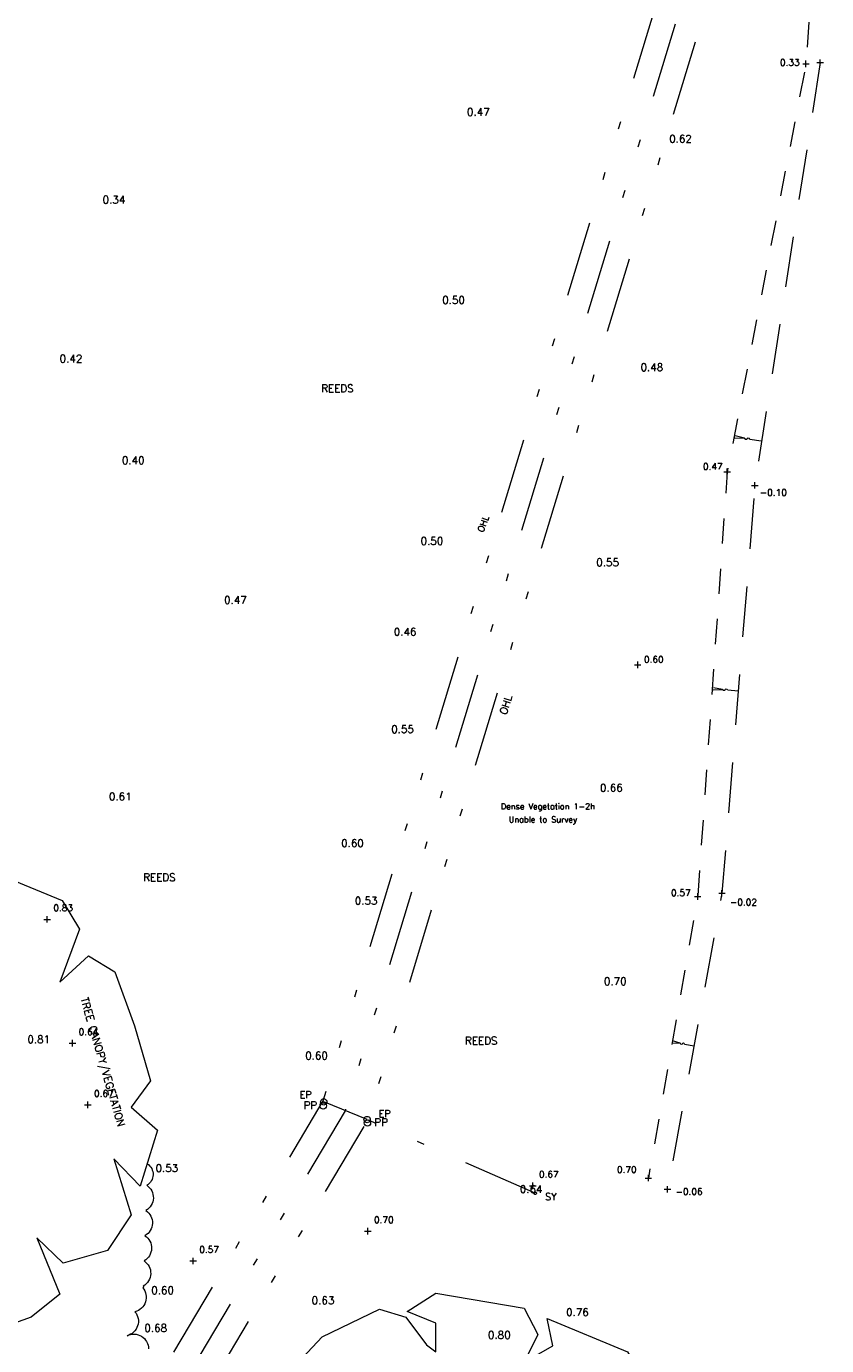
# Model space of a CAD drawing. Header units: metres. Extents: x 639013 to 639566, y 257273 to 257664.
# Tile 45 of 79: x 639092 to 639123, y 257531 to 257584. Entities that reach past the tile are written whole.
import ezdxf
from ezdxf.enums import TextEntityAlignment as Align

# ---------------------------------------------------------------- set-up
doc = ezdxf.new("R2010")
doc.units = ezdxf.units.M
for name, pattern in [('65208756-SWE-ZZ-XX-M-C-0002-FC06T002$0$03', [3, 1, -1, 1]), ('65208756-SWE-ZZ-XX-M-C-0002-FC06T002$0$17', [5.5, 2, -1.5, 2]), ('65208756-SWE-ZZ-XX-M-C-0002-FC06T002$0$IRRIGATION', [11.5, 3, -1.8, 0.3, -1.8, 0.3, -1.8, 2.5])]:
    doc.linetypes.add(name, pattern=pattern)
for name, color, linetype, lineweight in [('65208756-SWE-ZZ-XX-M-C-0002-FC06T002$0$0not0', 253, 'Continuous', 0), ('65208756-SWE-ZZ-XX-M-C-0002-FC06T002$0$Levels', 253, 'Continuous', 0), ('65208756-SWE-ZZ-XX-M-C-0002-FC06T002$0$SS_BANK_TOP', 253, '65208756-SWE-ZZ-XX-M-C-0002-FC06T002$0$03', 0), ('65208756-SWE-ZZ-XX-M-C-0002-FC06T002$0$SS_DITCH', 253, '65208756-SWE-ZZ-XX-M-C-0002-FC06T002$0$17', 0), ('65208756-SWE-ZZ-XX-M-C-0002-FC06T002$0$SS_OHL', 253, '65208756-SWE-ZZ-XX-M-C-0002-FC06T002$0$IRRIGATION', 0), ('65208756-SWE-ZZ-XX-M-C-0002-FC06T002$0$SS_SLOPE', 253, 'Continuous', 0), ('65208756-SWE-ZZ-XX-M-C-0002-FC06T002$0$SS_TEXT_GEN', 253, 'Continuous', 0), ('65208756-SWE-ZZ-XX-M-C-0002-FC06T002$0$SS_TXT_LEV_BANK', 253, 'Continuous', 0), ('65208756-SWE-ZZ-XX-M-C-0002-FC06T002$0$SS_TXT_LEV_DITCH', 253, 'Continuous', 0), ('65208756-SWE-ZZ-XX-M-C-0002-FC06T002$0$SS_TXT_LEV_PNT', 253, 'Continuous', 0), ('65208756-SWE-ZZ-XX-M-C-0002-FC06T002$0$SS_TXT_UTL', 253, 'Continuous', 0), ('65208756-SWE-ZZ-XX-M-C-0002-FC06T002$0$Text', 253, 'Continuous', 0), ('65208756-SWE-ZZ-XX-M-C-0002-FC06T002$0$Trees', 253, 'Continuous', 0), ('65208756-SWE-ZZ-XX-M-C-0002-FC06T002$0$Vegetation', 253, 'Continuous', 0)]:
    doc.layers.add(name, color=color, linetype=linetype, lineweight=lineweight)
doc.layers.add('Z-Xref', color=7, linetype='Continuous')
doc.styles.add('65208756-SWE-ZZ-XX-M-C-0002-FC06T002$0$ROMANS', font='ROMANS')

# ---------------------------------------------------------------- blocks, each defined once
blk = doc.blocks.new('65208756-SWE-ZZ-XX-M-C-0002-FC06T002')
at = {"layer": '65208756-SWE-ZZ-XX-M-C-0002-FC06T002$0$0not0', "linetype": 'Continuous'}
for p, q in [((639122.508, 257582.021), (639122.508, 257582.281)), ((639123.069, 257582.072), (639123.069, 257582.332)), ((639122.378, 257582.151), (639122.638, 257582.151)), ((639122.939, 257582.202), (639123.199, 257582.202)), ((639119.385, 257565.836), (639119.385, 257566.096)), ((639119.255, 257565.966), (639119.515, 257565.966)), ((639120.481, 257565.299), (639120.481, 257565.559)), ((639120.351, 257565.429), (639120.611, 257565.429)), ((639115.705, 257558.31), (639115.965, 257558.31)), ((639115.835, 257558.18), (639115.835, 257558.44)), ((639119.176, 257549.115), (639119.176, 257549.375)), ((639118.084, 257549.121), (639118.344, 257549.121)), ((639118.214, 257548.991), (639118.214, 257549.251)), ((639119.046, 257549.245), (639119.306, 257549.245)), ((639092.417, 257548.08), (639092.417, 257548.34)), ((639092.287, 257548.21), (639092.547, 257548.21)), ((639093.289, 257543.295), (639093.549, 257543.295)), ((639093.419, 257543.165), (639093.419, 257543.425)), ((639094.032, 257540.718), (639094.032, 257540.978)), ((639103.259, 257540.969), (639103.264, 257541.001)), ((639103.264, 257540.936), (639103.259, 257540.969)), ((639103.264, 257541.001), (639103.277, 257541.031)), ((639103.277, 257540.906), (639103.264, 257540.936)), ((639103.277, 257541.031), (639103.297, 257541.056)), ((639103.297, 257540.881), (639103.277, 257540.906)), ((639103.297, 257541.056), (639103.322, 257541.076)), ((639103.322, 257541.076), (639103.352, 257541.089)), ((639103.352, 257541.089), (639103.384, 257541.094)), ((639103.384, 257541.094), (639103.417, 257541.089)), ((639103.417, 257541.089), (639103.447, 257541.076)), ((639103.447, 257541.076), (639103.472, 257541.056)), ((639103.472, 257541.056), (639103.492, 257541.031)), ((639103.492, 257540.906), (639103.472, 257540.881)), ((639103.492, 257541.031), (639103.504, 257541.001)), ((639103.504, 257540.936), (639103.492, 257540.906)), ((639103.504, 257541.001), (639103.509, 257540.969)), ((639103.509, 257540.969), (639103.504, 257540.936)), ((639093.902, 257540.848), (639094.162, 257540.848)), ((639103.322, 257540.861), (639103.297, 257540.881)), ((639103.352, 257540.849), (639103.322, 257540.861)), ((639103.384, 257540.844), (639103.352, 257540.849)), ((639103.417, 257540.849), (639103.384, 257540.844)), ((639103.447, 257540.861), (639103.417, 257540.849)), ((639103.472, 257540.881), (639103.447, 257540.861)), ((639105.019, 257540.357), (639105.044, 257540.377)), ((639105.044, 257540.377), (639105.074, 257540.389)), ((639105.074, 257540.389), (639105.106, 257540.394)), ((639105.106, 257540.394), (639105.139, 257540.389)), ((639105.139, 257540.389), (639105.169, 257540.377)), ((639105.169, 257540.377), (639105.194, 257540.357)), ((639104.981, 257540.269), (639104.986, 257540.302)), ((639104.986, 257540.237), (639104.981, 257540.269)), ((639104.986, 257540.302), (639104.999, 257540.332)), ((639104.999, 257540.207), (639104.986, 257540.237)), ((639104.999, 257540.332), (639105.019, 257540.357)), ((639105.019, 257540.182), (639104.999, 257540.207)), ((639105.044, 257540.162), (639105.019, 257540.182)), ((639105.074, 257540.149), (639105.044, 257540.162)), ((639105.106, 257540.144), (639105.074, 257540.149)), ((639105.139, 257540.149), (639105.106, 257540.144)), ((639105.169, 257540.162), (639105.139, 257540.149)), ((639105.194, 257540.182), (639105.169, 257540.162)), ((639105.194, 257540.357), (639105.214, 257540.332)), ((639105.214, 257540.207), (639105.194, 257540.182)), ((639105.214, 257540.332), (639105.226, 257540.302)), ((639105.226, 257540.237), (639105.214, 257540.207)), ((639105.226, 257540.302), (639105.231, 257540.269)), ((639105.231, 257540.269), (639105.226, 257540.237)), ((639111.673, 257537.511), (639111.673, 257537.771)), ((639116.127, 257537.948), (639116.387, 257537.948)), ((639116.257, 257537.818), (639116.257, 257538.078)), ((639111.543, 257537.641), (639111.803, 257537.641)), ((639111.719, 257537.345), (639111.721, 257537.358)), ((639111.721, 257537.332), (639111.719, 257537.345)), ((639111.721, 257537.358), (639111.726, 257537.37)), ((639111.726, 257537.32), (639111.721, 257537.332)), ((639111.726, 257537.37), (639111.734, 257537.38)), ((639111.734, 257537.31), (639111.726, 257537.32)), ((639111.734, 257537.38), (639111.744, 257537.388)), ((639111.744, 257537.302), (639111.734, 257537.31)), ((639111.744, 257537.388), (639111.756, 257537.393)), ((639111.756, 257537.297), (639111.744, 257537.302)), ((639111.756, 257537.393), (639111.769, 257537.395)), ((639111.769, 257537.295), (639111.756, 257537.297)), ((639111.769, 257537.395), (639111.782, 257537.393)), ((639111.782, 257537.297), (639111.769, 257537.295)), ((639111.782, 257537.393), (639111.794, 257537.388)), ((639111.794, 257537.302), (639111.782, 257537.297)), ((639111.794, 257537.388), (639111.804, 257537.38)), ((639111.804, 257537.31), (639111.794, 257537.302)), ((639111.804, 257537.38), (639111.812, 257537.37)), ((639111.812, 257537.32), (639111.804, 257537.31)), ((639111.812, 257537.37), (639111.817, 257537.358)), ((639111.817, 257537.332), (639111.812, 257537.32)), ((639111.817, 257537.358), (639111.819, 257537.345)), ((639111.819, 257537.345), (639111.817, 257537.332)), ((639116.89, 257537.501), (639117.15, 257537.501)), ((639117.02, 257537.371), (639117.02, 257537.631)), ((639105.003, 257535.837), (639105.263, 257535.837)), ((639105.133, 257535.707), (639105.133, 257535.967)), ((639098.074, 257534.658), (639098.334, 257534.658)), ((639098.204, 257534.528), (639098.204, 257534.788))]:
    blk.add_line(p, q, dxfattribs=at)
at = {"layer": '65208756-SWE-ZZ-XX-M-C-0002-FC06T002$0$0not0'}
for centre in [(639103.365, 257540.81), (639105.119, 257540.135)]:
    blk.add_circle(centre, 0.125, dxfattribs=at)
at = {"layer": '65208756-SWE-ZZ-XX-M-C-0002-FC06T002$0$SS_BANK_TOP', "flags": 128}
blk.add_lwpolyline([(639094.194, 257592.226), (639106.403, 257592.92), (639117.951, 257592.758), (639123.264, 257592.697), (639122.508, 257582.151), (639119.385, 257565.966), (639118.214, 257549.121), (639116.257, 257537.948)], dxfattribs=at)
at = {"layer": '65208756-SWE-ZZ-XX-M-C-0002-FC06T002$0$SS_DITCH', "flags": 128}
blk.add_lwpolyline([(639123.069, 257582.202), (639120.481, 257565.429), (639119.176, 257549.245), (639117.02, 257537.501)], dxfattribs=at)
at = {"layer": '65208756-SWE-ZZ-XX-M-C-0002-FC06T002$0$SS_OHL'}
for p, q in [((639105.106, 257540.269), (639103.384, 257540.969)), ((639111.769, 257537.345), (639105.106, 257540.269))]:
    blk.add_line(p, q, dxfattribs=at)
at = {"layer": '65208756-SWE-ZZ-XX-M-C-0002-FC06T002$0$SS_OHL', "flags": 128}
for points in [[(639078.965, 257511.409), (639096.676, 257529.744), (639103.363, 257541.008), (639121.808, 257601.764), (639140.044, 257663.6)], [(639079.653, 257510.744), (639097.443, 257529.159), (639104.245, 257540.619), (639122.725, 257601.489), (639140.963, 257663.329)], [(639080.342, 257510.079), (639098.209, 257528.575), (639105.128, 257540.23), (639123.643, 257601.215), (639141.882, 257663.058)]]:
    blk.add_lwpolyline(points, dxfattribs=at)
at = {"layer": '65208756-SWE-ZZ-XX-M-C-0002-FC06T002$0$SS_SLOPE'}
for p, q in [((639119.68, 257567.31), (639120.064, 257567.296)), ((639120.064, 257567.296), (639119.694, 257567.398)), ((639120.064, 257567.296), (639120.064, 257567.296)), ((639120.285, 257567.263), (639120.729, 257567.195)), ((639118.829, 257557.315), (639119.191, 257557.329)), ((639119.191, 257557.329), (639118.836, 257557.399)), ((639119.191, 257557.329), (639119.191, 257557.329)), ((639119.402, 257557.313), (639119.824, 257557.278)), ((639117.197, 257543.314), (639117.516, 257543.294)), ((639117.516, 257543.294), (639117.211, 257543.388)), ((639117.516, 257543.294), (639117.516, 257543.294)), ((639117.7, 257543.261), (639118.067, 257543.194))]:
    blk.add_line(p, q, dxfattribs=at)
at = {"layer": '65208756-SWE-ZZ-XX-M-C-0002-FC06T002$0$SS_SLOPE', "extrusion": (0, 0, -1)}
for centre, major_axis, start_param, end_param in [((639120.065, 257567.274), (-0.0131, -0.0182), 2.459792, 3.716204), ((639120.13, 257567.29), (-0.0265, -0.0368), 4.321367, 7.046502), ((639120.219, 257567.269), (-0.0265, -0.0368), 1.179774, 3.904909), ((639120.284, 257567.286), (-0.0131, -0.0182), 5.601384, 6.857797), ((639119.194, 257557.308), (-0.0111, -0.018), 2.459792, 3.716204), ((639119.254, 257557.328), (-0.0224, -0.0365), 4.321367, 7.046502), ((639119.339, 257557.314), (-0.0224, -0.0365), 1.179774, 3.904909), ((639119.399, 257557.334), (-0.0111, -0.018), 5.601384, 6.857797), ((639117.517, 257543.276), (-0.0113, -0.0148), 2.459792, 3.716204), ((639117.572, 257543.288), (-0.0229, -0.03), 4.321367, 7.046502), ((639117.645, 257543.268), (-0.0229, -0.03), 1.179774, 3.904909), ((639117.7, 257543.28), (-0.0113, -0.0148), 5.601384, 6.857797)]:
    blk.add_ellipse(centre, major_axis=major_axis, ratio=1, start_param=start_param, end_param=end_param, dxfattribs=at)
at = {"layer": '65208756-SWE-ZZ-XX-M-C-0002-FC06T002$0$Trees'}
for points in [[(639089.827, 257550.274), (639093.013, 257548.954), (639093.696, 257547.816), (639092.922, 257545.722), (639094.06, 257546.769), (639095.107, 257546.132), (639095.881, 257543.992), (639096.519, 257541.807), (639095.745, 257540.76), (639096.792, 257539.85), (639096.109, 257537.62), (639095.062, 257538.712), (639095.745, 257536.482), (639094.812, 257535.07), (639093.059, 257534.57), (639092.012, 257535.571), (639092.922, 257533.341), (639091.784, 257532.43), (639089.645, 257531.656)], [(639099.598, 257526.801), (639100.409, 257529.009), (639102.73, 257527.325), (639102.275, 257528.372), (639101.365, 257529.555), (639103.322, 257531.649), (639105.598, 257532.742), (639106.645, 257532.423), (639107.465, 257531.331), (639107.829, 257531.057), (639107.829, 257532.196), (639106.691, 257532.651), (639107.829, 257533.379), (639111.334, 257532.787), (639111.88, 257531.74), (639111.334, 257530.648), (639112.472, 257531.285), (639112.244, 257532.378), (639115.431, 257531.057), (639116.113, 257529.919), (639115.34, 257527.826), (639116.478, 257528.873), (639116.825, 257528.661)]]:
    blk.add_lwpolyline(points, dxfattribs=at)
at = {"layer": '65208756-SWE-ZZ-XX-M-C-0002-FC06T002$0$Vegetation'}
blk.add_lwpolyline([(639096.396, 257538.508, -0.557852), (639096.367, 257537.659, -0.557852), (639096.332, 257536.659, -0.557852), (639096.297, 257535.66, -0.557852), (639096.263, 257534.66, -0.557852), (639096.228, 257533.661, -0.557852), (639096.206, 257533.594, -0.557852), (639095.896, 257532.644, -0.557852), (639095.586, 257531.693, -0.557852), (639096.438, 257531.17, -0.557852)], format="xyb", dxfattribs=at)
at = {"layer": '65208756-SWE-ZZ-XX-M-C-0002-FC06T002$0$Levels', "style": '65208756-SWE-ZZ-XX-M-C-0002-FC06T002$0$ROMANS'}
for s, p in [('0.47', (639109.065, 257580.096, 0.465)), ('0.62', (639117.082, 257579.027, 0.621)), ('0.34', (639094.618, 257576.614, 0.336)), ('0.50', (639108.083, 257572.634, 0.499)), ('0.42', (639092.913, 257570.307, 0.415)), ('0.48', (639115.946, 257569.966, 0.481)), ('0.40', (639095.38, 257566.274, 0.403)), ('0.50', (639107.226, 257563.074, 0.497)), ('0.55', (639114.192, 257562.223, 0.546)), ('0.47', (639099.433, 257560.733, 0.469)), ('0.46', (639106.163, 257559.47, 0.455)), ('0.55', (639106.059, 257555.604, 0.545)), ('0.66', (639114.341, 257553.281, 0.656)), ('0.61', (639094.869, 257552.935, 0.61)), ('0.60', (639104.075, 257551.082, 0.599)), ('0.53', (639104.615, 257548.798, 0.534)), ('0.70', (639114.495, 257545.604, 0.703)), ('0.81', (639091.635, 257543.3, 0.813)), ('0.60', (639102.649, 257542.655, 0.603)), ('0.53', (639096.714, 257538.19, 0.531)), ('0.64', (639111.159, 257537.358, 0.642)), ('0.60', (639096.546, 257533.343, 0.599)), ('0.63', (639102.906, 257532.944, 0.63)), ('0.76', (639112.996, 257532.475, 0.758)), ('0.80', (639109.897, 257531.573, 0.796))]:
    blk.add_text(s, height=0.3, dxfattribs=at).set_placement(p)
at = {"layer": '65208756-SWE-ZZ-XX-M-C-0002-FC06T002$0$Levels', "style": '65208756-SWE-ZZ-XX-M-C-0002-FC06T002$0$ROMANS', "width": 1.000001}
blk.add_text('0.68', height=0.3, dxfattribs=at).set_placement((639096.273, 257531.848, 0.676))
at = {"layer": '65208756-SWE-ZZ-XX-M-C-0002-FC06T002$0$SS_TEXT_GEN', "style": '65208756-SWE-ZZ-XX-M-C-0002-FC06T002$0$ROMANS'}
blk.add_text('OHL', height=0.26, rotation=69.4309, dxfattribs=at).set_placement((639109.787, 257563.519), align=Align.BOTTOM_LEFT)
for s, p in [('Dense Vegetation 1-2h', (639110.411, 257552.811)), ('Unable to Survey', (639110.722, 257552.291))]:
    blk.add_text(s, height=0.234, dxfattribs=at).set_placement(p, align=Align.TOP_LEFT)
at = {"layer": '65208756-SWE-ZZ-XX-M-C-0002-FC06T002$0$SS_TXT_LEV_BANK', "style": '65208756-SWE-ZZ-XX-M-C-0002-FC06T002$0$ROMANS'}
for s, p in [('0.33', (639121.476, 257582.003)), ('0.47', (639118.421, 257565.975)), ('0.57', (639117.155, 257549.059)), ('0.70', (639115.012, 257538.073))]:
    blk.add_text(s, height=0.26, dxfattribs=at).set_placement(p, align=Align.BOTTOM_LEFT)
at = {"layer": '65208756-SWE-ZZ-XX-M-C-0002-FC06T002$0$SS_TXT_LEV_DITCH', "style": '65208756-SWE-ZZ-XX-M-C-0002-FC06T002$0$ROMANS'}
for s, p in [('-0.10', (639120.679, 257564.94)), ('-0.02', (639119.494, 257548.684)), ('-0.06', (639117.337, 257537.201))]:
    blk.add_text(s, height=0.26, dxfattribs=at).set_placement(p, align=Align.BOTTOM_LEFT)
at = {"layer": '65208756-SWE-ZZ-XX-M-C-0002-FC06T002$0$SS_TXT_LEV_PNT', "style": '65208756-SWE-ZZ-XX-M-C-0002-FC06T002$0$ROMANS'}
for s, p in [('0.60', (639116.082, 257558.318)), ('0.83', (639092.663, 257548.456)), ('0.64', (639093.665, 257543.541)), ('0.67', (639094.278, 257541.094)), ('0.67', (639111.919, 257537.887)), ('0.70', (639105.379, 257536.083)), ('0.57', (639098.451, 257534.904))]:
    blk.add_text(s, height=0.26, dxfattribs=at).set_placement(p, align=Align.BOTTOM_LEFT)
at = {"layer": '65208756-SWE-ZZ-XX-M-C-0002-FC06T002$0$SS_TXT_UTL', "style": '65208756-SWE-ZZ-XX-M-C-0002-FC06T002$0$ROMANS'}
for s, height, p in [('EP', 0.278, (639102.428, 257541.036)), ('EP', 0.278, (639105.564, 257540.276)), ('SY', 0.28, (639112.164, 257536.984))]:
    blk.add_text(s, height=height, dxfattribs=at).set_placement(p, align=Align.BOTTOM_LEFT)
at = {"layer": '65208756-SWE-ZZ-XX-M-C-0002-FC06T002$0$Text', "style": '65208756-SWE-ZZ-XX-M-C-0002-FC06T002$0$ROMANS'}
for p in [(639103.284, 257569.126), (639096.226, 257549.73), (639108.988, 257543.248)]:
    blk.add_text('REEDS', height=0.3, dxfattribs=at).set_placement(p)
for s, rotation, p in [('OHL', 72.9698, (639110.632, 257556.309)), ('TREE CANOPY/VEGETATION', 286.2602, (639093.737, 257545.061)), ('PP', 0, (639102.585, 257540.685)), ('PP', 0, (639105.392, 257540.008))]:
    blk.add_text(s, height=0.3, rotation=rotation, dxfattribs=at).set_placement(p)

msp = doc.modelspace()

# ---------------------------------------------------------------- block references
at = {"layer": 'Z-Xref', "linetype": 'Continuous'}
msp.add_blockref('65208756-SWE-ZZ-XX-M-C-0002-FC06T002', (0, 0), dxfattribs=at)

doc.saveas('drawing.dxf')
